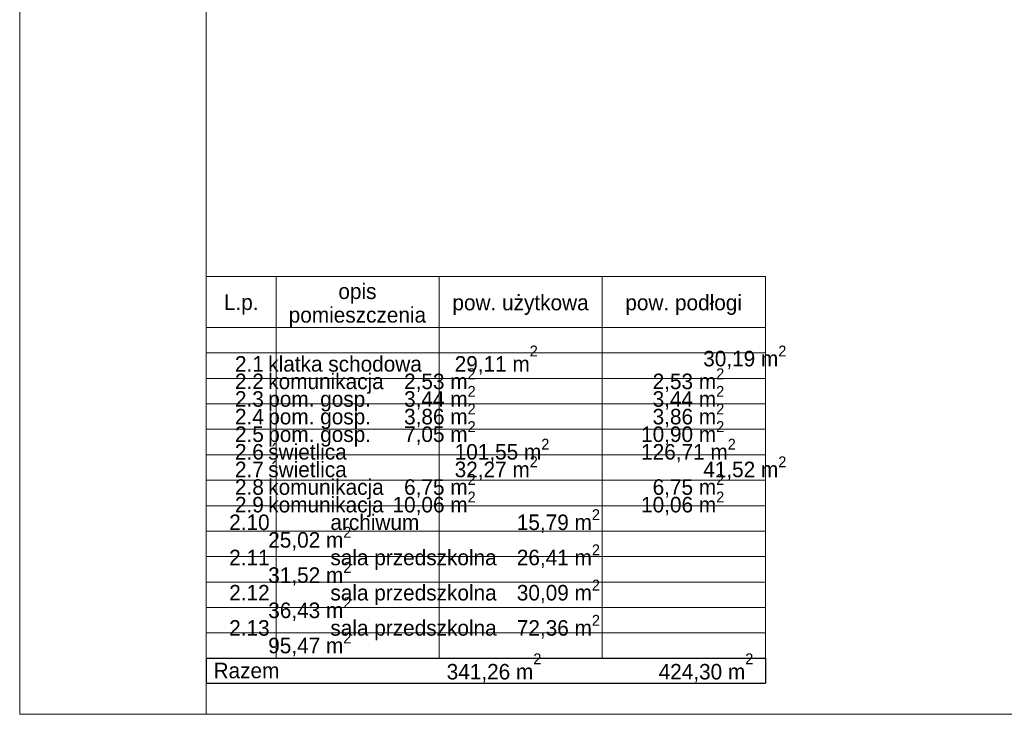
# Model space of a CAD drawing. Extents: x -21260 to 35740, y -2672 to 187028.
# Tile 94 of 120: x -21260 to -5414, y 117328 to 128511. Entities that reach past the tile are written whole.
import ezdxf

# ---------------------------------------------------------------- set-up
doc = ezdxf.new("R2010")
doc.units = 0
doc.header["$MEASUREMENT"] = 0
for name, color, linetype, lineweight in [('Arch opisy_Nr_Pióra__1', 7, 'Continuous', 25), ('Arch opisy_Nr_Pióra__21', 7, 'Continuous', 13), ('ARCH TABELA_Nr_Pióra__21', 7, 'Continuous', 13)]:
    doc.layers.add(name, color=color, linetype=linetype, lineweight=lineweight)
doc.styles.add('GENERATED_STYLE_4', font='txt')
doc.styles.add('GENERATED_STYLE_5', font='txt')

msp = doc.modelspace()

# ---------------------------------------------------------------- linework, layer by layer
at = {"layer": 'Arch opisy_Nr_Pióra__1', "linetype": 'Continuous'}
for p, q in [((-18259.9, 118229.9), (-9259.9, 118229.9)), ((-18259.9, 118229.9), (-18259.9, 117828.4)), ((-9259.9, 118229.9), (-9259.9, 117828.4)), ((-18259.9, 117828.4), (-9259.9, 117828.4))]:
    msp.add_line(p, q, dxfattribs=at)
at = {"layer": 'Arch opisy_Nr_Pióra__21', "linetype": 'Continuous'}
for p, q in [((-18259.9, 118234.8), (-18259.9, 124376.3)), ((-18259.9, 124376.3), (-9259.9, 124376.3)), ((-17134.9, 118229.9), (-17134.9, 124376.3)), ((-14509.9, 118229.9), (-14509.9, 124376.3)), ((-11884.9, 118229.9), (-11884.9, 124376.3)), ((-9259.9, 118229.9), (-9259.9, 124376.3)), ((-18259.9, 123556.3), (-9259.9, 123556.3)), ((-18259.9, 123146.3), (-9259.9, 123146.3)), ((-18259.9, 122736.3), (-9259.9, 122736.3)), ((-18259.9, 122326.3), (-9259.9, 122326.3)), ((-18259.9, 121916.3), (-9259.9, 121916.3)), ((-18259.9, 121506.3), (-9259.9, 121506.3)), ((-18259.9, 121096.3), (-9259.9, 121096.3)), ((-18259.9, 120686.3), (-9259.9, 120686.3)), ((-18259.9, 120276.3), (-9259.9, 120276.3)), ((-18259.9, 119866.3), (-9259.9, 119866.3)), ((-18259.9, 119456.3), (-9259.9, 119456.3)), ((-18259.9, 119046.3), (-9259.9, 119046.3)), ((-18259.9, 118638.1), (-9259.9, 118638.1)), ((-18259.9, 118229.9), (-9259.9, 118229.9)), ((-18259.9, 118229.9), (-9259.9, 118229.9)), ((-18259.9, 118229.9), (-9259.9, 118229.9)), ((-18259.9, 118229.9), (-9259.9, 118229.9))]:
    msp.add_line(p, q, dxfattribs=at)
at = {"layer": 'ARCH TABELA_Nr_Pióra__21', "linetype": 'Continuous'}
for p, q in [((-21259.9, 117328.4), (-21259.9, 147028.4)), ((-18259.9, 147028.4), (-18259.9, 117328.4)), ((-18259.9, 117328.4), (-18259.9, 117828.4)), ((-18259.9, 117328.4), (-18259.9, 117828.4)), ((35740.1, 117328.4), (-21259.9, 117328.4))]:
    msp.add_line(p, q, dxfattribs=at)

# ---------------------------------------------------------------- texts
at = {"layer": 'Arch opisy_Nr_Pióra__1', "linetype": 'Continuous', "char_height": 250.009}
for s, insert, width, attachment_point, line_spacing_factor, style in [('{opis\\Ppomieszczenia}', (-15824.9, 123558.8), 2402.028, 8, 0.912199, 'GENERATED_STYLE_4'), ('{     2.1^Iklatka schodowa^I29,11 m\\A1{\\H0.7x;\\S2^  ;}^I^I^I30,19 m\\A1{\\H0.7x;\\S2^  ;}\\P     2.2^Ikomunikacja^I  2,53 m\\A1{\\H0.7x;\\S2^  ;}^I^I^I  2,53 m\\A1{\\H0.7x;\\S2^  ;}         \\P     2.3^Ipom. gosp.^I  3,44 m\\A1{\\H0.7x;\\S2^  ;}^I^I^I  3,44 m\\A1{\\H0.7x;\\S2^  ;}     \\P     2.4^Ipom. gosp.^I  3,86 m\\A1{\\H0.7x;\\S2^  ;}^I^I^I  3,86 m\\A1{\\H0.7x;\\S2^  ;}     \\P     2.5^Ipom. gosp.^I  7,05 m\\A1{\\H0.7x;\\S2^  ;}^I^I^I10,90 m\\A1{\\H0.7x;\\S2^  ;}     \\P     2.6^Iświetlica^I^I101,55 m\\A1{\\H0.7x;\\S2^  ;}^I^I126,71 m\\A1{\\H0.7x;\\S2^  ;}     \\P     2.7^Iświetlica^I^I32,27 m\\A1{\\H0.7x;\\S2^  ;}^I^I^I41,52 m\\A1{\\H0.7x;\\S2^  ;}     \\P     2.8^Ikomunikacja^I  6,75 m\\A1{\\H0.7x;\\S2^  ;}^I^I^I  6,75 m\\A1{\\H0.7x;\\S2^  ;}     \\P     2.9^Ikomunikacja^I10,06 m\\A1{\\H0.7x;\\S2^  ;}^I^I^I10,06 m\\A1{\\H0.7x;\\S2^  ;}     \\P    2.10^Iarchiwum^I^I15,79 m\\A1{\\H0.7x;\\S2^  ;}^I^I^I25,02 m\\A1{\\H0.7x;\\S2^  ;}     \\P    2.11^Isala przedszkolna^I26,41 m\\A1{\\H0.7x;\\S2^  ;}^I^I^I31,52 m\\A1{\\H0.7x;\\S2^  ;}     \\P    2.12^Isala przedszkolna^I30,09 m\\A1{\\H0.7x;\\S2^  ;}^I^I^I36,43 m\\A1{\\H0.7x;\\S2^  ;}     \\P    2.13^Isala przedszkolna^I72,36 m\\A1{\\H0.7x;\\S2^  ;}^I^I^I95,47 m\\A1{\\H0.7x;\\S2^  ;}^I}', (-18259.9, 118225.6), 9030, 7, 0.472302, 'GENERATED_STYLE_5')]:
    msp.add_mtext(s, dxfattribs=dict(at, insert=insert, width=width, attachment_point=attachment_point, line_spacing_factor=line_spacing_factor, style=style))
at = {"layer": 'Arch opisy_Nr_Pióra__1', "linetype": 'Continuous', "style": 'GENERATED_STYLE_4'}
for s, insert, char_height, attachment_point in [('{L.p.}', (-17694.9, 123761.6), 250.01, 8), ('{pow. użytkowa}', (-13199.9, 123757), 250.009, 8), ('{pow. podłogi}', (-10574.9, 123757), 250.009, 8), ('{Razem}', (-18139.9, 117905), 250.01, 7), ('{ 341,26 m\\A1{\\H0.7x;\\S2^  ;}}', (-14481.2, 117842.7), 250.009, 7), ('{ 424,30 m\\A1{\\H0.7x;\\S2^  ;}}', (-9453.4, 117842.7), 250.009, 9)]:
    msp.add_mtext(s, dxfattribs=dict(at, insert=insert, char_height=char_height, attachment_point=attachment_point))

doc.saveas('drawing.dxf')
